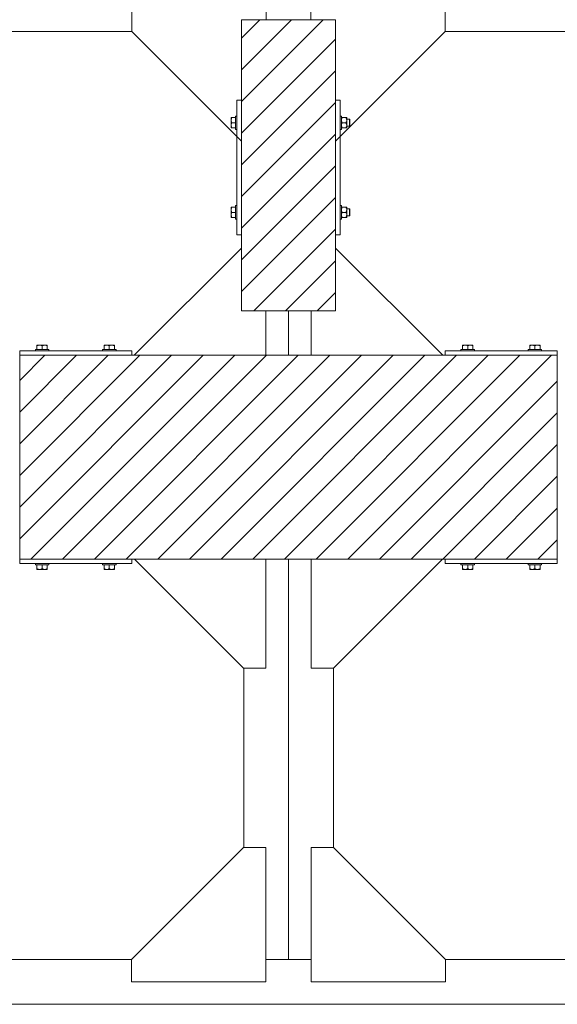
# Model space of a CAD drawing. Header units: millimetres. Extents: x -1413 to 6997, y -739331 to -733391.
# Tile 18 of 47: x 5525 to 5765, y -737951 to -737512. Entities that reach past the tile are written whole.
import ezdxf

# ---------------------------------------------------------------- set-up
doc = ezdxf.new("R2010")
doc.units = ezdxf.units.MM
doc.header["$MEASUREMENT"] = 0
for name, color, linetype, lineweight in [('Side Cradle Blocks', 7, 'Continuous', 0), ('Side Cradle Hydraulic Arm Support', 7, 'Continuous', 0), ('Side Cradle Stbd', 7, 'Continuous', 0), ('Side Slip Cradle Stbd', 7, 'Continuous', 0)]:
    doc.layers.add(name, color=color, linetype=linetype, lineweight=lineweight)

# ---------------------------------------------------------------- blocks, each defined once
blk = doc.blocks.new('*U107')
at = {"layer": 'Side Cradle Hydraulic Arm Support', "color": 7, "linetype": 'Continuous', "lineweight": 0}
blk.add_line((275.0109694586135, 316.6850334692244), (275.0109694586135, 1109.465289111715), dxfattribs=at)
at = {"layer": 'Side Cradle Hydraulic Arm Support', "color": 7, "linetype": 'Continuous', "lineweight": 0, "ltscale": 0.2000032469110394, "flags": 128}
blk.add_lwpolyline([(248.510933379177, 1409.465325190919), (225.0109694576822, 1409.465325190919), (225.0109694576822, 1109.465325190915), (275.0109694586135, 1109.465325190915), (520.0109333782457, 1354.465289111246)], dxfattribs=at)
blk = doc.blocks.new('*U108')
at = {"layer": 'Side Cradle Hydraulic Arm Support', "color": 7, "linetype": 'Continuous', "lineweight": 0}
blk.add_line((275.0109694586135, 316.6850334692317), (275.0109694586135, 1109.465289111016), dxfattribs=at)
at = {"layer": 'Side Cradle Hydraulic Arm Support', "color": 7, "linetype": 'Continuous', "lineweight": 0, "ltscale": 0.2000032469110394, "extrusion": (0, 0, -1), "flags": 128}
blk.add_lwpolyline([(-248.510933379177, 1409.465325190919), (-225.0109694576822, 1409.465325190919), (-225.0109694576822, 1109.465325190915), (-275.0109694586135, 1109.465325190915), (-520.0109333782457, 1354.465289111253)], dxfattribs=at)
blk = doc.blocks.new('*U101')
at = {"layer": 'Side Cradle Stbd', "color": 7, "linetype": 'Continuous', "lineweight": 0, "ltscale": 0.2000032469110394, "xscale": 0.2000032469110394, "yscale": 0.2000032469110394, "zscale": 0.2000032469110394, "rotation": 270}
blk.add_blockref('*U107', (-291.8877289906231, -1469.853403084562), dxfattribs=at)
at = {"layer": 'Side Cradle Stbd', "color": 7, "linetype": 'Continuous', "lineweight": 0, "ltscale": 0.2000032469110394, "extrusion": (0, 0, -1), "xscale": 0.2000032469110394, "yscale": 0.2000032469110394, "zscale": 0.2000032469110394, "rotation": 270}
blk.add_blockref('*U108', (-291.9078785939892, -1469.853403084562), dxfattribs=at)
blk = doc.blocks.new('*U59')
at = {"linetype": 'Continuous', "lineweight": 0}
h = blk.add_hatch(dxfattribs=at)
h.set_pattern_fill('HATCH', color=30, style=0, pattern_type=2)
h.set_pattern_definition([(45, (2843.244967, -1218.527028), (-7.071067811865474, 7.071067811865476), [])])
h.paths.add_polyline_path([(2874.366115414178, -1252.67975605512), (2874.366115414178, -1246.70796238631), (2874.366115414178, -1186.706988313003), (2874.366115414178, -1150.706403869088), (2873.366099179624, -1150.706403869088), (2853.36577448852, -1150.706403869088), (2833.365449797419, -1150.706403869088), (2832.365433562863, -1150.706403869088), (2832.365433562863, -1186.706988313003), (2832.365433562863, -1246.70796238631), (2832.365433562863, -1252.67975605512), (2832.365433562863, -1280.708514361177), (2843.308990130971, -1280.708514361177), (2853.36577448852, -1280.708514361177), (2863.422558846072, -1280.708514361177), (2874.366115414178, -1280.708514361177)])
h = blk.add_hatch(dxfattribs=at)
h.set_pattern_fill('HATCH', color=30, style=0, pattern_type=2)
h.set_pattern_definition([(45, (2844.865796, -1355.525779), (-7.071067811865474, 7.071067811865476), [])])
h.paths.add_polyline_path([(2973.367722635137, -1391.538631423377), (2973.367722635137, -1390.225360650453), (2973.367722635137, -1370.225035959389), (2973.367722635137, -1362.924916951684), (2973.367722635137, -1358.924852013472), (2973.367722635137, -1332.924425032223), (2973.367722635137, -1328.924360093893), (2973.367722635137, -1321.737490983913), (2973.367722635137, -1301.737166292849), (2973.367722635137, -1300.537139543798), (2933.126881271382, -1300.537146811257), (2923.366910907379, -1300.53714645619), (2922.223506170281, -1300.53714641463), (2863.422558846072, -1300.537144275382), (2853.36577448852, -1300.537143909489), (2843.308990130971, -1300.537143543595), (2784.508042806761, -1300.537141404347), (2783.364638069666, -1300.537141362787), (2733.36382634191, -1300.537139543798), (2733.36382634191, -1301.737166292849), (2733.36382634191, -1321.737490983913), (2733.36382634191, -1328.924360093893), (2733.36382634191, -1332.924425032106), (2733.363826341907, -1358.924852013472), (2733.363826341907, -1362.924916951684), (2733.363826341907, -1370.225035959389), (2733.363826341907, -1390.225360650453), (2733.363826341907, -1391.538624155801), (2783.364638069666, -1391.538624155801), (2784.621286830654, -1391.538624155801), (2843.308990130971, -1391.538624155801), (2853.394085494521, -1391.538624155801), (2863.422558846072, -1391.538624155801), (2922.110262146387, -1391.538624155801), (2923.366910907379, -1391.538624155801), (2933.126881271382, -1391.538624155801)])
at = {"color": 30, "linetype": 'Continuous', "lineweight": 0, "flags": 128}
for points in [[(2874.366115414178, -1252.67975605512), (2874.366115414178, -1246.70796238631), (2874.366115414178, -1186.706988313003), (2874.366115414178, -1150.706403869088), (2873.366099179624, -1150.706403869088), (2853.36577448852, -1150.706403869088), (2833.365449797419, -1150.706403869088), (2832.365433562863, -1150.706403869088), (2832.365433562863, -1186.706988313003), (2832.365433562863, -1246.70796238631), (2832.365433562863, -1252.67975605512), (2832.365433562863, -1280.708514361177), (2843.308990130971, -1280.708514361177), (2853.36577448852, -1280.708514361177), (2863.422558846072, -1280.708514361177), (2874.366115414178, -1280.708514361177), (2874.366115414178, -1252.67975605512)], [(2973.367722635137, -1391.538631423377), (2973.367722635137, -1390.225360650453), (2973.367722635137, -1370.225035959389), (2973.367722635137, -1362.924916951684), (2973.367722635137, -1358.924852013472), (2973.367722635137, -1332.924425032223), (2973.367722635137, -1328.924360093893), (2973.367722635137, -1321.737490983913), (2973.367722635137, -1301.737166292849), (2973.367722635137, -1300.537139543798), (2933.126881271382, -1300.537146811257), (2923.366910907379, -1300.53714645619), (2922.223506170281, -1300.53714641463), (2863.422558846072, -1300.537144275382), (2853.36577448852, -1300.537143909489), (2843.308990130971, -1300.537143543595), (2784.508042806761, -1300.537141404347), (2783.364638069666, -1300.537141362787), (2733.36382634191, -1300.537139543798), (2733.36382634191, -1301.737166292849), (2733.36382634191, -1321.737490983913), (2733.36382634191, -1328.924360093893), (2733.36382634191, -1332.924425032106), (2733.363826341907, -1358.924852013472), (2733.363826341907, -1362.924916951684), (2733.363826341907, -1370.225035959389), (2733.363826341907, -1390.225360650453), (2733.363826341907, -1391.538624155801), (2783.364638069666, -1391.538624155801), (2784.621286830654, -1391.538624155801), (2843.308990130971, -1391.538624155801), (2853.394085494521, -1391.538624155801), (2863.422558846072, -1391.538624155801), (2922.110262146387, -1391.538624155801), (2923.366910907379, -1391.538624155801), (2933.126881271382, -1391.538624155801), (2973.367722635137, -1391.538631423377)]]:
    blk.add_lwpolyline(points, close=True, dxfattribs=at)
at = {"layer": 'Side Cradle Blocks', "color": 7, "linetype": 'Continuous', "lineweight": 0}
for p, q in [((2874.366115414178, -1150.706403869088), (2832.365433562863, -1150.706403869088)), ((2832.365433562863, -1150.706403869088), (2832.365433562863, -1280.708514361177)), ((2874.366115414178, -1280.708514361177), (2874.366115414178, -1150.706403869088)), ((2830.365401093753, -1186.706988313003), (2832.365426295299, -1186.706988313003)), ((2830.365401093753, -1246.70796238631), (2830.365401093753, -1186.706988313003)), ((2876.366147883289, -1186.706988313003), (2874.366122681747, -1186.706988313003)), ((2876.366147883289, -1246.70796238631), (2876.366147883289, -1186.706988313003)), ((2827.765431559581, -1194.506749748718), (2827.765358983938, -1194.528521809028)), ((2827.765358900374, -1194.528561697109), (2827.765431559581, -1194.572167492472)), ((2827.765358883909, -1195.548822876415), (2827.765358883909, -1194.935612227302)), ((2827.765431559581, -1194.960464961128), (2827.765358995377, -1194.935650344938)), ((2827.765358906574, -1195.548994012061), (2827.765431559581, -1196.097596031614)), ((2827.921990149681, -1194.390495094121), (2828.123746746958, -1194.390495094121)), ((2827.927066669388, -1194.817771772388), (2828.123746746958, -1194.390495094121)), ((2828.123746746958, -1194.390495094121), (2829.765384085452, -1194.390495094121)), ((2876.966164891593, -1194.526371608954), (2876.966230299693, -1194.506749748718)), ((2877.009873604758, -1195.157229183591), (2876.966164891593, -1195.548757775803)), ((2876.966230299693, -1195.096514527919), (2876.966224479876, -1195.107117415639)), ((2877.122788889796, -1194.390495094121), (2877.324545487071, -1194.390495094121)), ((2878.999377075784, -1194.390495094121), (2877.324545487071, -1194.390495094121)), ((2878.999377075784, -1194.390495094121), (2879.196057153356, -1194.817771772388)), ((2879.357764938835, -1194.390495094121), (2879.322813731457, -1194.390495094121)), ((2879.357764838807, -1194.528521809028), (2879.357692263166, -1194.506749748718)), ((2879.357692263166, -1195.09651452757), (2879.357698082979, -1195.107117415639)), ((2879.357764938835, -1195.548822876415), (2879.357764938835, -1194.935612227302)), ((2879.357764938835, -1195.548822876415), (2879.357764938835, -1196.300090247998)), ((2827.765358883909, -1197.86547844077), (2827.765358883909, -1197.114211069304)), ((2827.765431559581, -1197.316705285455), (2827.765358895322, -1197.865392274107)), ((2827.765358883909, -1199.023806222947), (2827.765358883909, -1198.885749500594)), ((2827.765431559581, -1198.907551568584), (2827.765358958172, -1198.885771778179)), ((2827.813518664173, -1199.023806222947), (2827.765358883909, -1199.023806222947)), ((2828.123746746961, -1196.707150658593), (2827.915386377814, -1196.275535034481)), ((2828.123746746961, -1199.023806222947), (2827.915386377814, -1198.592190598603)), ((2827.927066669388, -1197.134427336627), (2828.123746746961, -1196.707150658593)), ((2828.123746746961, -1196.707150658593), (2829.765383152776, -1196.707150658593)), ((2829.76538408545, -1199.023806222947), (2828.123746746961, -1199.023806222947)), ((2829.765391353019, -1197.855219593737), (2829.765391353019, -1196.707150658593)), ((2877.009873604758, -1197.473884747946), (2876.966164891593, -1197.865413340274)), ((2876.966230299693, -1198.907551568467), (2876.966164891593, -1198.887929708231)), ((2877.014317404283, -1199.023806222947), (2876.966164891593, -1199.023806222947)), ((2876.966224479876, -1198.30718390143), (2876.966230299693, -1198.31778678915)), ((2877.116185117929, -1196.275535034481), (2877.324545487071, -1196.707150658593)), ((2877.116185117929, -1198.592190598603), (2877.324545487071, -1199.023806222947)), ((2877.324545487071, -1196.707150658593), (2878.999377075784, -1196.707150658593)), ((2877.324545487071, -1199.023806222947), (2878.999377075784, -1199.023806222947)), ((2878.999377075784, -1196.707150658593), (2879.196057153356, -1197.134427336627)), ((2879.201133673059, -1199.023806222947), (2878.999377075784, -1199.023806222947)), ((2879.201133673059, -1199.023806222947), (2879.208800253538, -1199.023806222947)), ((2879.221445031, -1196.247139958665), (2879.33281234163, -1195.844080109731)), ((2879.221445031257, -1198.56379552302), (2879.332812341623, -1198.160735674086)), ((2879.357692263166, -1198.317786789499), (2879.357698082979, -1198.30718390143)), ((2879.357692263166, -1198.907551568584), (2879.357764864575, -1198.885771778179)), ((2879.357764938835, -1197.86547844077), (2879.357764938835, -1198.478689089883)), ((2880.566216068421, -1197.838539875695), (2880.566216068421, -1197.31945409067)), ((2880.766219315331, -1197.69711622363), (2880.766219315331, -1197.24291616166)), ((2827.765358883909, -1234.391144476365), (2827.765358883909, -1234.529201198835)), ((2827.813518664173, -1234.391144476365), (2827.765358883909, -1234.391144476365)), ((2827.765358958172, -1234.529178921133), (2827.765431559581, -1234.507399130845)), ((2828.123746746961, -1234.391144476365), (2827.915386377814, -1234.822760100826)), ((2829.76538408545, -1234.391144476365), (2828.123746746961, -1234.391144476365)), ((2877.014317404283, -1234.391144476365), (2876.966164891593, -1234.391144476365)), ((2876.966230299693, -1234.507399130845), (2876.966164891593, -1234.527020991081)), ((2876.966230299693, -1235.097163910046), (2876.966224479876, -1235.107766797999)), ((2877.116185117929, -1234.822760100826), (2877.324545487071, -1234.391144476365)), ((2877.324545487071, -1234.391144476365), (2878.999377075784, -1234.391144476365)), ((2878.999377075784, -1234.391144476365), (2879.201133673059, -1234.391144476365)), ((2879.201133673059, -1234.391144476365), (2879.208800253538, -1234.391144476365)), ((2879.221445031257, -1234.85115517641), (2879.332812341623, -1235.254215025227)), ((2879.357692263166, -1234.507399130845), (2879.357764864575, -1234.529178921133)), ((2879.357698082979, -1235.107766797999), (2879.357692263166, -1235.097163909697)), ((2879.357764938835, -1235.549472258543), (2879.357764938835, -1234.936261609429)), ((2827.765358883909, -1235.549472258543), (2827.765358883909, -1236.300739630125)), ((2827.765358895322, -1235.549558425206), (2827.765431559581, -1236.098245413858)), ((2827.765431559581, -1237.317354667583), (2827.765358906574, -1237.865956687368)), ((2827.765358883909, -1237.866127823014), (2827.765358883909, -1238.479338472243)), ((2827.765358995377, -1238.479300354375), (2827.765431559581, -1238.454485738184)), ((2827.765431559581, -1238.842783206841), (2827.765358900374, -1238.886389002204)), ((2827.765431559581, -1238.908200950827), (2827.765358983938, -1238.886428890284)), ((2828.123746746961, -1236.707800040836), (2827.915386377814, -1237.139415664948)), ((2827.921990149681, -1239.024455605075), (2828.123746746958, -1239.024455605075)), ((2827.927066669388, -1236.28052336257), (2828.123746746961, -1236.707800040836)), ((2827.927066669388, -1238.597178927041), (2828.123746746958, -1239.024455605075)), ((2828.123746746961, -1236.707800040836), (2829.765383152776, -1236.707800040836)), ((2828.123746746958, -1239.024455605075), (2829.765384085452, -1239.024455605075)), ((2829.765391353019, -1235.559731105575), (2829.765391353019, -1236.707800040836)), ((2877.009873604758, -1235.941065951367), (2876.966164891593, -1235.549537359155)), ((2877.009873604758, -1238.257721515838), (2876.966164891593, -1237.86619292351)), ((2876.966230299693, -1238.908200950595), (2876.966164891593, -1238.888579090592)), ((2876.966224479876, -1238.307833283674), (2876.966230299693, -1238.318436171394)), ((2877.116185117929, -1237.139415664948), (2877.324545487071, -1236.707800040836)), ((2877.122788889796, -1239.024455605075), (2877.324545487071, -1239.024455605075)), ((2877.324545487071, -1236.707800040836), (2878.999377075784, -1236.707800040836)), ((2878.999377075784, -1239.024455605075), (2877.324545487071, -1239.024455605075)), ((2878.999377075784, -1236.707800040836), (2879.196057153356, -1236.28052336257)), ((2878.999377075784, -1239.024455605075), (2879.196057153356, -1238.597178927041)), ((2879.221445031, -1237.167810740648), (2879.33281234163, -1237.570870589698)), ((2879.357764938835, -1239.024455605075), (2879.322813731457, -1239.024455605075)), ((2879.357698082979, -1238.307833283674), (2879.357692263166, -1238.31843617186)), ((2879.357692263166, -1238.908200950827), (2879.357764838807, -1238.886428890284)), ((2879.357764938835, -1237.866127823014), (2879.357764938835, -1237.114860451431)), ((2879.357764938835, -1237.866127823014), (2879.357764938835, -1238.479338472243)), ((2880.566216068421, -1235.576410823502), (2880.566216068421, -1236.095496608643)), ((2880.766219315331, -1235.717834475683), (2880.766219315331, -1236.172034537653)), ((2832.365426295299, -1246.70796238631), (2830.365401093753, -1246.70796238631)), ((2874.366122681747, -1246.70796238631), (2876.366147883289, -1246.70796238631)), ((2832.365433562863, -1280.708514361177), (2874.366115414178, -1280.708514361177)), ((2741.047333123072, -1296.093703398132), (2741.047333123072, -1296.295459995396)), ((2741.474609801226, -1296.098779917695), (2741.047333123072, -1296.295459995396)), ((2741.047333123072, -1296.295459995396), (2741.047333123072, -1297.937097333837)), ((2741.163587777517, -1295.937144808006), (2741.185359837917, -1295.937072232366)), ((2741.229005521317, -1295.937144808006), (2741.185399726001, -1295.937072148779)), ((2742.205660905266, -1295.937072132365), (2741.592450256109, -1295.937072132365)), ((2741.592488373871, -1295.937072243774), (2741.617302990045, -1295.937144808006)), ((2742.754434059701, -1295.937144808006), (2742.205832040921, -1295.937072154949)), ((2743.363988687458, -1296.295459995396), (2742.932373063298, -1296.087099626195)), ((2743.791265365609, -1296.098779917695), (2743.363988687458, -1296.295459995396)), ((2743.363988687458, -1296.295459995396), (2743.363988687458, -1297.937096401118)), ((2744.522316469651, -1295.937072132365), (2743.771049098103, -1295.937072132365)), ((2744.522230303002, -1295.937072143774), (2743.973543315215, -1295.937144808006)), ((2745.680644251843, -1296.295459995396), (2745.249028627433, -1296.087099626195)), ((2745.680644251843, -1295.937072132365), (2745.542587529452, -1295.937072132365)), ((2745.542609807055, -1295.937072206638), (2745.5643895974, -1295.937144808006)), ((2745.680644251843, -1295.985231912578), (2745.680644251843, -1295.937072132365)), ((2745.680644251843, -1297.937097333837), (2745.680644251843, -1296.295459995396)), ((2771.047820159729, -1295.937072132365), (2771.185876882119, -1295.937072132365)), ((2771.047820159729, -1295.985231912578), (2771.047820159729, -1295.937072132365)), ((2771.047820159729, -1296.295459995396), (2771.479435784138, -1296.087099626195)), ((2771.047820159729, -1297.937097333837), (2771.047820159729, -1296.295459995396)), ((2771.164074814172, -1295.937144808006), (2771.185854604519, -1295.937072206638)), ((2772.206147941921, -1295.937072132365), (2772.957415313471, -1295.937072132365)), ((2772.754921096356, -1295.937144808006), (2772.206234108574, -1295.937072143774)), ((2772.937199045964, -1296.098779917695), (2773.364475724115, -1296.295459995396)), ((2773.364475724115, -1296.295459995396), (2773.796091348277, -1296.087099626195)), ((2773.364475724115, -1296.295459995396), (2773.364475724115, -1297.937096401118)), ((2774.522632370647, -1295.937072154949), (2773.974030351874, -1295.937144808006)), ((2774.522803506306, -1295.937072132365), (2775.136014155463, -1295.937072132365)), ((2775.11116142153, -1295.937144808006), (2775.135976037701, -1295.937072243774)), ((2775.253854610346, -1296.098779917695), (2775.681131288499, -1296.295459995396)), ((2775.54306468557, -1295.937072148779), (2775.499458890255, -1295.937144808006)), ((2775.564876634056, -1295.937144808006), (2775.543104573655, -1295.937072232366)), ((2775.681131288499, -1296.093703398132), (2775.681131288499, -1296.295459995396)), ((2775.681131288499, -1296.295459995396), (2775.681131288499, -1297.937097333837)), ((2931.050417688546, -1296.093703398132), (2931.050417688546, -1296.295459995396)), ((2931.477694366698, -1296.098779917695), (2931.050417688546, -1296.295459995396)), ((2931.050417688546, -1296.295459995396), (2931.050417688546, -1297.937097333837)), ((2931.166672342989, -1295.937144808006), (2931.18844440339, -1295.937072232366)), ((2931.232090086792, -1295.937144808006), (2931.188484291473, -1295.937072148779)), ((2932.208745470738, -1295.937072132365), (2931.595534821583, -1295.937072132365)), ((2931.595572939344, -1295.937072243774), (2931.620387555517, -1295.937144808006)), ((2932.757518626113, -1295.937144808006), (2932.208916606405, -1295.937072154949)), ((2933.126881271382, -1296.179508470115), (2932.93545762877, -1296.087099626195)), ((2933.774133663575, -1295.937072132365), (2933.126881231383, -1295.937072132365)), ((2933.367073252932, -1296.295459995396), (2933.126881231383, -1296.179508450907)), ((2933.79434993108, -1296.098779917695), (2933.367073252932, -1296.295459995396)), ((2933.367073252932, -1296.295459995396), (2933.367073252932, -1297.937096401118)), ((2934.525401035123, -1295.937072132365), (2933.774133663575, -1295.937072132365)), ((2934.525314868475, -1295.937072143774), (2933.976627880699, -1295.937144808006)), ((2935.683728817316, -1296.295459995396), (2935.252113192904, -1296.087099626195)), ((2935.683728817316, -1295.937072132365), (2935.545672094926, -1295.937072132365)), ((2935.545694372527, -1295.937072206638), (2935.567474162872, -1295.937144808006)), ((2935.683728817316, -1295.985231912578), (2935.683728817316, -1295.937072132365)), ((2935.683728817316, -1297.937097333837), (2935.683728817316, -1296.295459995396)), ((2961.050904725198, -1295.937072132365), (2961.188961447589, -1295.937072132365)), ((2961.050904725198, -1295.985231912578), (2961.050904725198, -1295.937072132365)), ((2961.050904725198, -1296.295459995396), (2961.482520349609, -1296.087099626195)), ((2961.050904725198, -1297.937097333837), (2961.050904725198, -1296.295459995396)), ((2961.167159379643, -1295.937144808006), (2961.188939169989, -1295.937072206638)), ((2962.209232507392, -1295.937072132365), (2962.96049987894, -1295.937072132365)), ((2962.758005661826, -1295.937144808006), (2962.209318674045, -1295.937072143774)), ((2962.940283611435, -1296.098779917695), (2963.367560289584, -1296.295459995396)), ((2963.367560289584, -1296.295459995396), (2963.799175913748, -1296.087099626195)), ((2963.367560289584, -1296.295459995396), (2963.367560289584, -1297.937096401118)), ((2964.525716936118, -1295.937072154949), (2963.977114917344, -1295.937144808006)), ((2964.525888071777, -1295.937072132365), (2965.139098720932, -1295.937072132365)), ((2965.114245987, -1295.937144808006), (2965.139060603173, -1295.937072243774)), ((2965.256939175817, -1296.098779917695), (2965.684215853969, -1296.295459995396)), ((2965.546149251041, -1295.937072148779), (2965.502543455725, -1295.937144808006)), ((2965.567961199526, -1295.937144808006), (2965.546189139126, -1295.937072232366)), ((2965.684215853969, -1296.093703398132), (2965.684215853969, -1296.295459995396)), ((2965.684215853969, -1296.295459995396), (2965.684215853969, -1297.937097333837)), ((2733.36382634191, -1300.537139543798), (2733.36382634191, -1298.537114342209)), ((2733.36382634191, -1298.537114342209), (2783.364638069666, -1298.537114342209)), ((2733.363826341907, -1300.537146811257), (2933.126881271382, -1300.537146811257)), ((2733.363826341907, -1391.538624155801), (2733.363826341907, -1300.537146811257)), ((2744.51205762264, -1297.937104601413), (2743.363988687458, -1297.937104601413)), ((2772.21640678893, -1297.937104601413), (2773.364475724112, -1297.937104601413)), ((2783.364638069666, -1298.537114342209), (2783.364638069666, -1300.537139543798)), ((2933.126881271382, -1298.537114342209), (2923.366910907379, -1298.537114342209)), ((2923.366910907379, -1298.537114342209), (2923.366910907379, -1300.537139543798)), ((2933.126881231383, -1297.937104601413), (2933.367073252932, -1297.937104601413)), ((2973.367722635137, -1298.537114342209), (2933.126881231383, -1298.537114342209)), ((2933.126881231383, -1300.537146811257), (2973.367722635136, -1300.537146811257)), ((2934.515142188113, -1297.937104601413), (2933.367073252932, -1297.937104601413)), ((2962.219491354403, -1297.937104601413), (2963.367560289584, -1297.937104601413)), ((2973.367722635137, -1300.537139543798), (2973.367722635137, -1298.537114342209)), ((2973.367722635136, -1300.537146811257), (2973.367722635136, -1391.538624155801)), ((2933.126881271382, -1391.538624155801), (2733.363826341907, -1391.538624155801)), ((2733.36382634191, -1391.538631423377), (2733.36382634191, -1393.538656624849)), ((2783.364638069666, -1393.538656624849), (2783.364638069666, -1391.538631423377)), ((2923.366910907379, -1393.538656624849), (2923.366910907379, -1391.538631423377)), ((2973.367722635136, -1391.538624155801), (2933.126881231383, -1391.538624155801)), ((2973.367722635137, -1391.538631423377), (2973.367722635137, -1393.538656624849)), ((2733.36382634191, -1393.538656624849), (2783.364638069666, -1393.538656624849)), ((2741.047333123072, -1395.780310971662), (2741.047333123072, -1394.138673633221)), ((2741.047333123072, -1395.982067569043), (2741.047333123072, -1395.780310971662)), ((2741.474609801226, -1395.976991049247), (2741.047333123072, -1395.780310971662)), ((2741.163587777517, -1396.138626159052), (2741.185359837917, -1396.138698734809)), ((2741.185399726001, -1396.138698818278), (2741.229005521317, -1396.138626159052)), ((2742.205660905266, -1396.138698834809), (2741.592450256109, -1396.138698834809)), ((2741.617302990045, -1396.138626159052), (2741.592488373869, -1396.138698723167)), ((2742.205832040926, -1396.138698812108), (2742.754434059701, -1396.138626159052)), ((2743.363988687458, -1395.780310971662), (2742.932373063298, -1395.988671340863)), ((2744.51205762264, -1394.138666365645), (2743.363988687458, -1394.138666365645)), ((2743.363988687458, -1395.780310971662), (2743.363988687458, -1394.138674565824)), ((2743.791265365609, -1395.976991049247), (2743.363988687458, -1395.780310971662)), ((2744.522316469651, -1396.138698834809), (2743.771049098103, -1396.138698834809)), ((2743.973543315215, -1396.138626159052), (2744.522230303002, -1396.138698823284)), ((2745.680644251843, -1395.780310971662), (2745.249028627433, -1395.988671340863)), ((2745.680644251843, -1396.138698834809), (2745.542587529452, -1396.138698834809)), ((2745.5643895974, -1396.138626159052), (2745.542609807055, -1396.13869876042)), ((2745.680644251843, -1394.138673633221), (2745.680644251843, -1395.780310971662)), ((2745.680644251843, -1396.090539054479), (2745.680644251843, -1396.138698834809)), ((2771.047820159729, -1394.138673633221), (2771.047820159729, -1395.780310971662)), ((2771.047820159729, -1395.780310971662), (2771.479435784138, -1395.988671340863)), ((2771.047820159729, -1396.090539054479), (2771.047820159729, -1396.138698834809)), ((2771.047820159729, -1396.138698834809), (2771.185876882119, -1396.138698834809)), ((2771.185854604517, -1396.13869876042), (2771.164074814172, -1396.138626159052)), ((2772.206147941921, -1396.138698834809), (2772.957415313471, -1396.138698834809)), ((2772.206234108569, -1396.138698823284), (2772.754921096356, -1396.138626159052)), ((2772.21640678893, -1394.138666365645), (2773.364475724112, -1394.138666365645)), ((2772.937199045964, -1395.976991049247), (2773.364475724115, -1395.780310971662)), ((2773.364475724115, -1395.780310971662), (2773.364475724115, -1394.138674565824)), ((2773.364475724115, -1395.780310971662), (2773.796091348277, -1395.988671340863)), ((2773.974030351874, -1396.138626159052), (2774.522632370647, -1396.138698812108)), ((2774.522803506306, -1396.138698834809), (2775.136014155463, -1396.138698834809)), ((2775.135976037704, -1396.138698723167), (2775.11116142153, -1396.138626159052)), ((2775.253854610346, -1395.976991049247), (2775.681131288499, -1395.780310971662)), ((2775.499458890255, -1396.138626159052), (2775.54306468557, -1396.138698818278)), ((2775.564876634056, -1396.138626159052), (2775.543104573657, -1396.138698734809)), ((2775.681131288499, -1395.780310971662), (2775.681131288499, -1394.138673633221)), ((2775.681131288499, -1395.982067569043), (2775.681131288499, -1395.780310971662)), ((2933.126881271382, -1393.538656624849), (2923.366910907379, -1393.538656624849)), ((2931.050417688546, -1395.780310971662), (2931.050417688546, -1394.138673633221)), ((2931.050417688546, -1395.982067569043), (2931.050417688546, -1395.780310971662)), ((2931.477694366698, -1395.976991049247), (2931.050417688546, -1395.780310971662)), ((2931.166672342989, -1396.138626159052), (2931.188444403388, -1396.138698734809)), ((2931.188484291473, -1396.138698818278), (2931.232090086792, -1396.138626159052)), ((2932.208745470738, -1396.138698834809), (2931.595534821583, -1396.138698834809)), ((2931.620387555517, -1396.138626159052), (2931.595572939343, -1396.138698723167)), ((2932.208916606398, -1396.138698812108), (2932.757518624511, -1396.138626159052)), ((2933.126881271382, -1395.896262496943), (2932.935457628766, -1395.988671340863)), ((2973.367722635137, -1393.538656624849), (2933.126881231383, -1393.538656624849)), ((2933.367073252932, -1394.138666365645), (2933.126881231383, -1394.138666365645)), ((2933.367073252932, -1395.780310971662), (2933.126881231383, -1395.896262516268)), ((2933.126881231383, -1396.138698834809), (2933.774133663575, -1396.138698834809)), ((2934.515142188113, -1394.138666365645), (2933.367073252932, -1394.138666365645)), ((2933.367073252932, -1395.780310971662), (2933.367073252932, -1394.138674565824)), ((2933.79434993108, -1395.976991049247), (2933.367073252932, -1395.780310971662)), ((2934.525401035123, -1396.138698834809), (2933.774133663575, -1396.138698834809)), ((2933.976627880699, -1396.138626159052), (2934.525314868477, -1396.138698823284)), ((2935.683728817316, -1395.780310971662), (2935.252113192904, -1395.988671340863)), ((2935.683728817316, -1396.138698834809), (2935.545672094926, -1396.138698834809)), ((2935.567474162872, -1396.138626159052), (2935.545694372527, -1396.13869876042)), ((2935.683728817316, -1394.138673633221), (2935.683728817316, -1395.780310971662)), ((2935.683728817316, -1396.090539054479), (2935.683728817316, -1396.138698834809)), ((2961.050904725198, -1394.138673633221), (2961.050904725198, -1395.780310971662)), ((2961.050904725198, -1395.780310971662), (2961.482520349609, -1395.988671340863)), ((2961.050904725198, -1396.090539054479), (2961.050904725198, -1396.138698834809)), ((2961.050904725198, -1396.138698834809), (2961.188961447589, -1396.138698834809)), ((2961.188939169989, -1396.13869876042), (2961.167159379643, -1396.138626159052)), ((2962.209232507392, -1396.138698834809), (2962.96049987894, -1396.138698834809)), ((2962.20931867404, -1396.138698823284), (2962.758005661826, -1396.138626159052)), ((2962.219491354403, -1394.138666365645), (2963.367560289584, -1394.138666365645)), ((2962.940283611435, -1395.976991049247), (2963.367560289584, -1395.780310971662)), ((2963.367560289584, -1395.780310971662), (2963.367560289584, -1394.138674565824)), ((2963.367560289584, -1395.780310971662), (2963.799175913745, -1395.988671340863)), ((2963.977114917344, -1396.138626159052), (2964.525716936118, -1396.138698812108)), ((2964.525888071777, -1396.138698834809), (2965.139098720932, -1396.138698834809)), ((2965.139060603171, -1396.138698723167), (2965.114245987, -1396.138626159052)), ((2965.256939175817, -1395.976991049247), (2965.684215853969, -1395.780310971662)), ((2965.502543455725, -1396.138626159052), (2965.546149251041, -1396.138698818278)), ((2965.567961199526, -1396.138626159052), (2965.546189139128, -1396.138698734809)), ((2965.684215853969, -1395.780310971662), (2965.684215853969, -1394.138673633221)), ((2965.684215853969, -1395.982067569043), (2965.684215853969, -1395.780310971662))]:
    blk.add_line(p, q, dxfattribs=at)
at = {"layer": 'Side Cradle Blocks', "color": 7, "linetype": 'Continuous', "lineweight": 0, "flags": 128}
for points in [[(2827.921990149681, -1194.390495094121), (2827.914747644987, -1194.390495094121), (2827.800310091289, -1194.390495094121), (2827.765358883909, -1194.390495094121), (2827.765358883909, -1194.528551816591), (2827.765358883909, -1194.935612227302)], [(2827.927066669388, -1194.817771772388), (2827.866727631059, -1194.948855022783), (2827.809074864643, -1195.157229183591), (2827.765358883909, -1195.548822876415), (2827.771684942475, -1195.69719053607), (2827.79031148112, -1195.844080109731), (2827.90167879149, -1196.247139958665), (2827.915386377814, -1196.275535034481)], [(2827.765358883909, -1195.548822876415), (2827.765358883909, -1196.300090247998), (2827.765358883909, -1197.114211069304)], [(2829.765391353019, -1196.707150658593), (2829.765391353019, -1195.559081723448), (2829.765391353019, -1194.585795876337), (2829.76539135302, -1193.93546706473), (2829.76539135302, -1193.707101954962), (2830.365393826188, -1193.707101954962)], [(2876.366155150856, -1193.707101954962), (2876.966157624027, -1193.707101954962), (2876.966157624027, -1193.93546706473), (2876.966157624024, -1194.585795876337), (2876.966157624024, -1195.559081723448), (2876.966157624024, -1196.707150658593), (2876.966157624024, -1197.855219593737), (2876.966157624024, -1198.828505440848), (2876.966157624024, -1199.478834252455), (2876.966157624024, -1199.707199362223), (2876.366155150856, -1199.707199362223)], [(2877.122788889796, -1194.390495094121), (2877.115546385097, -1194.390495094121), (2877.001108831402, -1194.390495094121), (2876.966164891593, -1194.390495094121)], [(2877.116185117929, -1196.275535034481), (2877.102477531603, -1196.247139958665), (2876.991110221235, -1195.844080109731), (2876.972483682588, -1195.69719053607), (2876.966164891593, -1195.548993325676)], [(2877.009873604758, -1195.157229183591), (2877.067526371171, -1194.948855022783), (2877.127865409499, -1194.817771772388), (2877.324545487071, -1194.390495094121)], [(2878.999377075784, -1194.390495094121), (2879.201133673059, -1194.390495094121), (2879.208376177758, -1194.390495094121), (2879.322813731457, -1194.390495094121)], [(2879.196057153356, -1194.817771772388), (2879.256396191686, -1194.948855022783), (2879.314048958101, -1195.157229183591), (2879.357764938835, -1195.548822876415), (2879.351438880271, -1195.69719053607), (2879.33281234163, -1195.844080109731)], [(2879.357764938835, -1194.390495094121), (2879.357764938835, -1194.528551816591), (2879.357764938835, -1194.935612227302)], [(2879.357772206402, -1195.107124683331), (2880.566216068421, -1195.107124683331), (2880.766219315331, -1195.307127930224), (2880.766219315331, -1195.413698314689), (2880.766219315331, -1195.717185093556), (2880.766219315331, -1196.171385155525), (2880.766219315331, -1196.707150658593), (2880.766219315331, -1197.24291616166)], [(2880.566216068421, -1195.107124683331), (2880.566216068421, -1195.228919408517), (2880.566216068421, -1195.575761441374), (2880.566216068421, -1196.094847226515), (2880.566216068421, -1196.707150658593), (2880.566216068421, -1197.31945409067)], [(2827.927066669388, -1197.134427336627), (2827.866727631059, -1197.265510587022), (2827.809074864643, -1197.473884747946), (2827.765358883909, -1197.86547844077), (2827.771684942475, -1198.013846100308), (2827.79031148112, -1198.160735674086), (2827.90167879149, -1198.563795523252), (2827.915386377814, -1198.592190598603)], [(2827.765358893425, -1197.865406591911), (2827.765358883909, -1197.86547844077), (2827.765358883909, -1198.478689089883), (2827.765358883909, -1198.885749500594)], [(2827.813518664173, -1199.023806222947), (2827.914323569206, -1199.023806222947), (2827.921990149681, -1199.023806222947), (2828.123746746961, -1199.023806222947)], [(2830.365393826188, -1199.707199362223), (2829.765391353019, -1199.707199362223), (2829.765391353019, -1199.478834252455), (2829.765391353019, -1198.828505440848), (2829.765391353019, -1197.855219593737)], [(2877.116185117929, -1198.592190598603), (2877.102477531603, -1198.563795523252), (2876.991110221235, -1198.160735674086), (2876.972483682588, -1198.013846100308), (2876.966164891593, -1197.865648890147)], [(2877.009873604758, -1197.473884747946), (2877.067526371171, -1197.265510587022), (2877.127865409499, -1197.134427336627), (2877.324545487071, -1196.707150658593)], [(2877.014317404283, -1199.023806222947), (2877.115122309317, -1199.023806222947), (2877.122788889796, -1199.023806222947), (2877.324545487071, -1199.023806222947)], [(2879.221445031, -1196.247139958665), (2879.207737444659, -1196.275535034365), (2878.999377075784, -1196.707150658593)], [(2879.221445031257, -1198.56379552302), (2879.207737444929, -1198.592190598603), (2878.999377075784, -1199.023806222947)], [(2879.196057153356, -1197.134427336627), (2879.256396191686, -1197.265510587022), (2879.314048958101, -1197.473884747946), (2879.357764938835, -1197.86547844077), (2879.351438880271, -1198.013846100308), (2879.332812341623, -1198.160735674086)], [(2879.357764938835, -1198.478689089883), (2879.357764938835, -1198.885749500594), (2879.357764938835, -1199.023806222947), (2879.309605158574, -1199.023806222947), (2879.208800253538, -1199.023806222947)], [(2879.357764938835, -1197.86547844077), (2879.357764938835, -1197.114211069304), (2879.357764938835, -1196.300090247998)], [(2880.766219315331, -1197.69711622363), (2880.766219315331, -1198.00060300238), (2880.766219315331, -1198.107173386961), (2880.566216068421, -1198.307176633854), (2879.357772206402, -1198.307176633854)], [(2880.566216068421, -1197.838539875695), (2880.566216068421, -1198.185381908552), (2880.566216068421, -1198.307176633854)], [(2827.765358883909, -1234.529201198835), (2827.765358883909, -1234.936261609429), (2827.765358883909, -1235.549472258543), (2827.765358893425, -1235.549544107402)], [(2827.915386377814, -1234.822760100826), (2827.90167879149, -1234.851155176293), (2827.79031148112, -1235.254215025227), (2827.771684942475, -1235.401104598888), (2827.765358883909, -1235.549472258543), (2827.809074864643, -1235.941065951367), (2827.866727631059, -1236.149440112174), (2827.927066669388, -1236.28052336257)], [(2828.123746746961, -1234.391144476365), (2827.921990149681, -1234.391144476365), (2827.914323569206, -1234.391144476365), (2827.813518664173, -1234.391144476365)], [(2829.765391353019, -1235.559731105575), (2829.765391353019, -1234.586445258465), (2829.765391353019, -1233.936116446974), (2829.765391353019, -1233.70775133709), (2830.365393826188, -1233.70775133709)], [(2876.366155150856, -1233.70775133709), (2876.966157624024, -1233.70775133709), (2876.966157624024, -1233.936116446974), (2876.966157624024, -1234.586445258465), (2876.966157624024, -1235.559731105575), (2876.966157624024, -1236.707800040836), (2876.966157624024, -1237.855868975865), (2876.966157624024, -1238.829154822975), (2876.966157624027, -1239.479483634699), (2876.966157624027, -1239.707848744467), (2876.366155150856, -1239.707848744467)], [(2876.966164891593, -1235.549301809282), (2876.972483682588, -1235.401104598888), (2876.991110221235, -1235.254215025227), (2877.102477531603, -1234.851155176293), (2877.116185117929, -1234.822760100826)], [(2877.324545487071, -1234.391144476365), (2877.122788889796, -1234.391144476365), (2877.115122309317, -1234.391144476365), (2877.014317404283, -1234.391144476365)], [(2878.999377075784, -1234.391144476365), (2879.207737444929, -1234.822760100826), (2879.221445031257, -1234.85115517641)], [(2879.208800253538, -1234.391144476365), (2879.309605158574, -1234.391144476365), (2879.357764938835, -1234.391144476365), (2879.357764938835, -1234.529201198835), (2879.357764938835, -1234.936261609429)], [(2879.357772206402, -1235.107774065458), (2880.566216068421, -1235.107774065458), (2880.766219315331, -1235.307777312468), (2880.766219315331, -1235.414347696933), (2880.766219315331, -1235.717834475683)], [(2880.566216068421, -1235.107774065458), (2880.566216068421, -1235.229568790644), (2880.566216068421, -1235.576410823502)], [(2827.765358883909, -1236.300739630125), (2827.765358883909, -1237.114860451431), (2827.765358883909, -1237.866127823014)], [(2827.915386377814, -1237.139415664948), (2827.90167879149, -1237.167810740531), (2827.79031148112, -1237.570870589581), (2827.771684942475, -1237.717760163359), (2827.765358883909, -1237.866127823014), (2827.809074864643, -1238.257721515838), (2827.866727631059, -1238.466095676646), (2827.927066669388, -1238.597178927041)], [(2827.765358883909, -1238.479338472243), (2827.765358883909, -1238.886398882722), (2827.765358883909, -1239.024455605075), (2827.800310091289, -1239.024455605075), (2827.914747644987, -1239.024455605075), (2827.921990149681, -1239.024455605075)], [(2830.365393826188, -1239.707848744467), (2829.76539135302, -1239.707848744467), (2829.76539135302, -1239.479483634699), (2829.765391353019, -1238.829154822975), (2829.765391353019, -1237.855868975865), (2829.765391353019, -1236.707800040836)], [(2876.966164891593, -1237.865957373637), (2876.972483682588, -1237.717760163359), (2876.991110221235, -1237.570870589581), (2877.102477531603, -1237.167810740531), (2877.116185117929, -1237.139415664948)], [(2876.966164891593, -1239.024455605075), (2877.001108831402, -1239.024455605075), (2877.115546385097, -1239.024455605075), (2877.122788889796, -1239.024455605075)], [(2877.324545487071, -1236.707800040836), (2877.127865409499, -1236.28052336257), (2877.067526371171, -1236.149440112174), (2877.009873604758, -1235.941065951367)], [(2877.324545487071, -1239.024455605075), (2877.127865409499, -1238.597178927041), (2877.067526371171, -1238.466095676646), (2877.009873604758, -1238.257721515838)], [(2878.999377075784, -1236.707800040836), (2879.207737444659, -1237.139415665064), (2879.221445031, -1237.167810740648)], [(2879.322813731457, -1239.024455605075), (2879.208376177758, -1239.024455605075), (2879.201133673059, -1239.024455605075), (2878.999377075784, -1239.024455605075)], [(2879.332812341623, -1235.254215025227), (2879.351438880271, -1235.401104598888), (2879.357764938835, -1235.549472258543), (2879.314048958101, -1235.941065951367), (2879.256396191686, -1236.149440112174), (2879.196057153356, -1236.28052336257)], [(2879.33281234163, -1237.570870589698), (2879.351438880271, -1237.717760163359), (2879.357764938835, -1237.866127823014), (2879.314048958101, -1238.257721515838), (2879.256396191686, -1238.466095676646), (2879.196057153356, -1238.597178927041)], [(2879.357764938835, -1237.114860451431), (2879.357764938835, -1236.300739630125), (2879.357764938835, -1235.549472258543)], [(2879.357764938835, -1238.479338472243), (2879.357764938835, -1238.886398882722), (2879.357764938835, -1239.024455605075)], [(2880.766219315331, -1236.172034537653), (2880.766219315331, -1236.707800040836), (2880.766219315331, -1237.243565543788), (2880.766219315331, -1237.697765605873), (2880.766219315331, -1238.001252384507), (2880.766219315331, -1238.107822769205), (2880.566216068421, -1238.307826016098), (2879.357772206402, -1238.307826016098)], [(2880.566216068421, -1236.095496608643), (2880.566216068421, -1236.707800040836), (2880.566216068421, -1237.320103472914), (2880.566216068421, -1237.839189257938), (2880.566216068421, -1238.186031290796), (2880.566216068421, -1238.307826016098)], [(2741.592450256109, -1295.937072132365), (2741.185389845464, -1295.937072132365), (2741.047333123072, -1295.937072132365), (2741.047333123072, -1295.972023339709), (2741.047333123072, -1296.086460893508), (2741.047333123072, -1296.093703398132)], [(2742.932373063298, -1296.087099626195), (2742.903977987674, -1296.07339203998), (2742.500918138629, -1295.962024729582), (2742.354028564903, -1295.943398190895), (2742.205660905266, -1295.937072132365), (2741.814067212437, -1295.980788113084), (2741.605693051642, -1296.038440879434), (2741.474609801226, -1296.098779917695)], [(2743.771049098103, -1295.937072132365), (2742.956928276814, -1295.937072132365), (2742.205660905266, -1295.937072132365)], [(2745.249028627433, -1296.087099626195), (2745.22063355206, -1296.07339203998), (2744.817573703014, -1295.962024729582), (2744.670684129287, -1295.943398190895), (2744.522316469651, -1295.937072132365), (2744.130722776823, -1295.980788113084), (2743.922348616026, -1296.038440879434), (2743.791265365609, -1296.098779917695)], [(2745.542587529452, -1295.937072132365), (2745.135527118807, -1295.937072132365), (2744.522316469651, -1295.937072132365), (2744.522244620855, -1295.937072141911)], [(2745.680644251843, -1296.295459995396), (2745.680644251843, -1296.093703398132), (2745.680644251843, -1296.086036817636), (2745.680644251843, -1295.985231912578)], [(2771.047820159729, -1295.985231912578), (2771.047820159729, -1296.086036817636), (2771.047820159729, -1296.093703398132), (2771.047820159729, -1296.295459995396)], [(2772.206219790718, -1295.937072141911), (2772.206147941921, -1295.937072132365), (2771.592937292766, -1295.937072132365), (2771.185876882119, -1295.937072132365)], [(2772.937199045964, -1296.098779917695), (2772.806115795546, -1296.038440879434), (2772.59774163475, -1295.980788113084), (2772.206147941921, -1295.937072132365), (2772.057780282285, -1295.943398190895), (2771.910890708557, -1295.962024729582), (2771.507830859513, -1296.07339203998), (2771.479435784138, -1296.087099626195)], [(2774.522803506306, -1295.937072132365), (2773.771536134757, -1295.937072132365), (2772.957415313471, -1295.937072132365)], [(2775.253854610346, -1296.098779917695), (2775.122771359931, -1296.038440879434), (2774.914397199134, -1295.980788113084), (2774.522803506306, -1295.937072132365), (2774.374435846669, -1295.943398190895), (2774.227546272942, -1295.962024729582), (2773.824486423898, -1296.07339203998), (2773.796091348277, -1296.087099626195)], [(2775.681131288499, -1296.093703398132), (2775.681131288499, -1296.086460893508), (2775.681131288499, -1295.972023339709), (2775.681131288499, -1295.937072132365), (2775.543074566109, -1295.937072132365), (2775.136014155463, -1295.937072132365)], [(2931.595534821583, -1295.937072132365), (2931.188474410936, -1295.937072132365), (2931.050417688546, -1295.937072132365), (2931.050417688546, -1295.972023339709), (2931.050417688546, -1296.086460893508), (2931.050417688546, -1296.093703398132)], [(2932.93545762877, -1296.087099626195), (2932.907062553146, -1296.07339203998), (2932.504002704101, -1295.962024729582), (2932.357113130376, -1295.943398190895), (2932.208745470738, -1295.937072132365), (2931.817151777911, -1295.980788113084), (2931.608777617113, -1296.038440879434), (2931.477694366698, -1296.098779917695)], [(2933.126881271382, -1295.937072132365), (2932.960012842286, -1295.937072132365), (2932.208745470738, -1295.937072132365)], [(2935.252113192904, -1296.087099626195), (2935.223718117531, -1296.07339203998), (2934.820658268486, -1295.962024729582), (2934.67376869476, -1295.943398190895), (2934.525401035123, -1295.937072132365), (2934.133807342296, -1295.980788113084), (2933.925433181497, -1296.038440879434), (2933.79434993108, -1296.098779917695)], [(2935.545672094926, -1295.937072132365), (2935.138611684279, -1295.937072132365), (2934.525401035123, -1295.937072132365), (2934.525329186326, -1295.937072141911)], [(2935.683728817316, -1296.295459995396), (2935.683728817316, -1296.093703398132), (2935.683728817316, -1296.086036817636), (2935.683728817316, -1295.985231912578)], [(2961.050904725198, -1295.985231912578), (2961.050904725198, -1296.086036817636), (2961.050904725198, -1296.093703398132), (2961.050904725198, -1296.295459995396)], [(2962.209304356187, -1295.937072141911), (2962.209232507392, -1295.937072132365), (2961.596021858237, -1295.937072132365), (2961.188961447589, -1295.937072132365)], [(2962.940283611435, -1296.098779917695), (2962.809200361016, -1296.038440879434), (2962.600826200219, -1295.980788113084), (2962.209232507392, -1295.937072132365), (2962.060864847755, -1295.943398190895), (2961.913975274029, -1295.962024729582), (2961.510915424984, -1296.07339203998), (2961.482520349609, -1296.087099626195)], [(2964.525888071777, -1295.937072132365), (2963.774620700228, -1295.937072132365), (2962.96049987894, -1295.937072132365)], [(2965.256939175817, -1296.098779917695), (2965.125855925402, -1296.038440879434), (2964.917481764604, -1295.980788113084), (2964.525888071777, -1295.937072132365), (2964.377520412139, -1295.943398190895), (2964.230630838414, -1295.962024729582), (2963.827570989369, -1296.07339203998), (2963.799175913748, -1296.087099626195)], [(2965.684215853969, -1296.093703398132), (2965.684215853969, -1296.086460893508), (2965.684215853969, -1295.972023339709), (2965.684215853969, -1295.937072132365), (2965.54615913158, -1295.937072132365), (2965.139098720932, -1295.937072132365)], [(2740.363939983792, -1298.537107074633), (2740.363939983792, -1297.937104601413), (2740.592305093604, -1297.937104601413), (2741.242633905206, -1297.937104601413), (2742.215919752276, -1297.937104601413), (2743.363988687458, -1297.937104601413)], [(2744.51205762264, -1297.937104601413), (2745.485343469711, -1297.937104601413), (2746.135672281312, -1297.937104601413), (2746.364037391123, -1297.937104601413), (2746.364037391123, -1298.537107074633)], [(2770.364427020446, -1298.537107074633), (2770.364427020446, -1297.937104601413), (2770.592792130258, -1297.937104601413), (2771.243120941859, -1297.937104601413), (2772.21640678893, -1297.937104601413)], [(2773.364475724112, -1297.937104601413), (2774.512544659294, -1297.937104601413), (2775.485830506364, -1297.937104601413), (2776.136159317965, -1297.937104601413), (2776.364524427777, -1297.937104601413), (2776.364524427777, -1298.537107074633)], [(2930.367024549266, -1298.537107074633), (2930.367024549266, -1297.937104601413), (2930.595389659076, -1297.937104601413), (2931.245718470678, -1297.937104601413), (2932.219004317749, -1297.937104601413), (2933.126881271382, -1297.937104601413)], [(2934.515142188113, -1297.937104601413), (2935.488428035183, -1297.937104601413), (2936.138756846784, -1297.937104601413), (2936.367121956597, -1297.937104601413), (2936.367121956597, -1298.537107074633)], [(2960.367511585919, -1298.537107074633), (2960.367511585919, -1297.937104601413), (2960.59587669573, -1297.937104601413), (2961.246205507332, -1297.937104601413), (2962.219491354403, -1297.937104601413)], [(2963.367560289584, -1297.937104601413), (2964.515629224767, -1297.937104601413), (2965.488915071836, -1297.937104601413), (2966.139243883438, -1297.937104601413), (2966.367608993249, -1297.937104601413), (2966.367608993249, -1298.537107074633)], [(2743.363988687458, -1394.138666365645), (2742.215919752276, -1394.138666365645), (2741.242633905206, -1394.138666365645), (2740.592305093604, -1394.138666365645), (2740.363939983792, -1394.138666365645), (2740.363939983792, -1393.538663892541)], [(2741.047333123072, -1395.982067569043), (2741.047333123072, -1395.989310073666), (2741.047333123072, -1396.103747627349), (2741.047333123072, -1396.138698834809), (2741.185389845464, -1396.138698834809), (2741.592450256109, -1396.138698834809)], [(2741.474609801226, -1395.976991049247), (2741.605693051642, -1396.037330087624), (2741.814067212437, -1396.094982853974), (2742.205660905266, -1396.138698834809), (2742.354028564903, -1396.132372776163), (2742.500918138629, -1396.113746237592), (2742.903977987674, -1396.002378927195), (2742.932373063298, -1395.988671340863)], [(2742.205660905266, -1396.138698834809), (2742.956928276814, -1396.138698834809), (2743.771049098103, -1396.138698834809)], [(2743.791265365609, -1395.976991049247), (2743.922348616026, -1396.037330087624), (2744.130722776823, -1396.094982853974), (2744.522316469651, -1396.138698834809), (2744.670684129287, -1396.132372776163), (2744.817573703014, -1396.113746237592), (2745.22063355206, -1396.002378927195), (2745.249028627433, -1395.988671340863)], [(2746.364037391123, -1393.538663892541), (2746.364037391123, -1394.138666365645), (2746.135672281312, -1394.138666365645), (2745.485343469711, -1394.138666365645), (2744.51205762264, -1394.138666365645)], [(2744.522244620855, -1396.138698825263), (2744.522316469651, -1396.138698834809), (2745.135527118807, -1396.138698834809), (2745.542587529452, -1396.138698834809)], [(2745.680644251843, -1396.090539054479), (2745.680644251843, -1395.989734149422), (2745.680644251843, -1395.982067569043), (2745.680644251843, -1395.780310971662)], [(2772.21640678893, -1394.138666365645), (2771.243120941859, -1394.138666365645), (2770.592792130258, -1394.138666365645), (2770.364427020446, -1394.138666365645), (2770.364427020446, -1393.538663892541)], [(2771.047820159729, -1395.780310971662), (2771.047820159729, -1395.982067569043), (2771.047820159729, -1395.989734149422), (2771.047820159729, -1396.090539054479)], [(2771.185876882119, -1396.138698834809), (2771.592937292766, -1396.138698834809), (2772.206147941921, -1396.138698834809), (2772.206219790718, -1396.138698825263)], [(2771.479435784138, -1395.988671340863), (2771.507830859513, -1396.002378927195), (2771.910890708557, -1396.113746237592), (2772.057780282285, -1396.132372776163), (2772.206147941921, -1396.138698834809), (2772.59774163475, -1396.094982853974), (2772.806115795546, -1396.037330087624), (2772.937199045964, -1395.976991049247)], [(2772.957415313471, -1396.138698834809), (2773.771536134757, -1396.138698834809), (2774.522803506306, -1396.138698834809)], [(2776.364524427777, -1393.538663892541), (2776.364524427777, -1394.138666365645), (2776.136159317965, -1394.138666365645), (2775.485830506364, -1394.138666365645), (2774.512544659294, -1394.138666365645), (2773.364475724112, -1394.138666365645)], [(2773.796091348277, -1395.988671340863), (2773.824486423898, -1396.002378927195), (2774.227546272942, -1396.113746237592), (2774.374435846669, -1396.132372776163), (2774.522803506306, -1396.138698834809), (2774.914397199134, -1396.094982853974), (2775.122771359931, -1396.037330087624), (2775.253854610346, -1395.976991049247)], [(2775.136014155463, -1396.138698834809), (2775.543074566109, -1396.138698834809), (2775.681131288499, -1396.138698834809), (2775.681131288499, -1396.103747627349), (2775.681131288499, -1395.989310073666), (2775.681131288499, -1395.982067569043)], [(2933.126881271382, -1394.138666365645), (2932.219004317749, -1394.138666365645), (2931.245718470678, -1394.138666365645), (2930.595389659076, -1394.138666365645), (2930.367024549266, -1394.138666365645), (2930.367024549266, -1393.538663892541)], [(2931.050417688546, -1395.982067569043), (2931.050417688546, -1395.989310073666), (2931.050417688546, -1396.103747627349), (2931.050417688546, -1396.138698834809), (2931.188474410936, -1396.138698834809), (2931.595534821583, -1396.138698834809)], [(2931.477694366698, -1395.976991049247), (2931.608777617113, -1396.037330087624), (2931.817151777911, -1396.094982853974), (2932.208745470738, -1396.138698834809), (2932.357113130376, -1396.132372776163), (2932.504002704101, -1396.113746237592), (2932.907062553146, -1396.002378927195), (2932.935457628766, -1395.988671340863)], [(2932.208745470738, -1396.138698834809), (2932.960012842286, -1396.138698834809), (2933.126881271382, -1396.138698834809)], [(2933.79434993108, -1395.976991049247), (2933.925433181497, -1396.037330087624), (2934.133807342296, -1396.094982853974), (2934.525401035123, -1396.138698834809), (2934.67376869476, -1396.132372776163), (2934.820658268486, -1396.113746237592), (2935.223718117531, -1396.002378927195), (2935.252113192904, -1395.988671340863)], [(2936.367121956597, -1393.538663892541), (2936.367121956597, -1394.138666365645), (2936.138756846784, -1394.138666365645), (2935.488428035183, -1394.138666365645), (2934.515142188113, -1394.138666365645)], [(2934.525329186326, -1396.138698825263), (2934.525401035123, -1396.138698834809), (2935.138611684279, -1396.138698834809), (2935.545672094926, -1396.138698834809)], [(2935.683728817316, -1396.090539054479), (2935.683728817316, -1395.989734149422), (2935.683728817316, -1395.982067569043), (2935.683728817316, -1395.780310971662)], [(2962.219491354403, -1394.138666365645), (2961.246205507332, -1394.138666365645), (2960.59587669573, -1394.138666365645), (2960.367511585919, -1394.138666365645), (2960.367511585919, -1393.538663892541)], [(2961.050904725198, -1395.780310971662), (2961.050904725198, -1395.982067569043), (2961.050904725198, -1395.989734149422), (2961.050904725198, -1396.090539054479)], [(2961.188961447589, -1396.138698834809), (2961.596021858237, -1396.138698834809), (2962.209232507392, -1396.138698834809), (2962.209304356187, -1396.138698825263)], [(2961.482520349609, -1395.988671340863), (2961.510915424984, -1396.002378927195), (2961.913975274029, -1396.113746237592), (2962.060864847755, -1396.132372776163), (2962.209232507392, -1396.138698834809), (2962.600826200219, -1396.094982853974), (2962.809200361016, -1396.037330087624), (2962.940283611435, -1395.976991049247)], [(2962.96049987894, -1396.138698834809), (2963.774620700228, -1396.138698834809), (2964.525888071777, -1396.138698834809)], [(2966.367608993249, -1393.538663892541), (2966.367608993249, -1394.138666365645), (2966.139243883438, -1394.138666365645), (2965.488915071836, -1394.138666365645), (2964.515629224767, -1394.138666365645), (2963.367560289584, -1394.138666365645)], [(2963.799175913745, -1395.988671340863), (2963.827570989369, -1396.002378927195), (2964.230630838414, -1396.113746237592), (2964.377520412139, -1396.132372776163), (2964.525888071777, -1396.138698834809), (2964.917481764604, -1396.094982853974), (2965.125855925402, -1396.037330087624), (2965.256939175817, -1395.976991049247)], [(2965.139098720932, -1396.138698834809), (2965.54615913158, -1396.138698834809), (2965.684215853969, -1396.138698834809), (2965.684215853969, -1396.103747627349), (2965.684215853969, -1395.989310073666), (2965.684215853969, -1395.982067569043)]]:
    blk.add_lwpolyline(points, dxfattribs=at)
at = {"layer": 'Side Cradle Stbd', "color": 7, "linetype": 'Continuous', "lineweight": 0, "ltscale": 0.2000032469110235}
for p, q in [((2784.508042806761, -1300.537139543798), (2832.365426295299, -1252.67975605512)), ((2922.223506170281, -1300.537139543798), (2874.366122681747, -1252.67975605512)), ((2843.308990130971, -1280.708521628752), (2843.308990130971, -1300.537139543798)), ((2863.422558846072, -1280.708521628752), (2863.422558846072, -1300.537139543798)), ((2843.308990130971, -1440.22617237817), (2843.308990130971, -1391.538631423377)), ((2863.422558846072, -1440.22617237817), (2863.422558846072, -1391.538631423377))]:
    blk.add_line(p, q, dxfattribs=at)
at = {"layer": 'Side Cradle Stbd', "color": 7, "linetype": 'Continuous', "lineweight": 0}
for p, q in [((2853.36577448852, -1300.537139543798), (2853.36577448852, -1280.708521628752)), ((2853.394085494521, -1570.270981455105), (2853.394085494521, -1391.538631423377)), ((2833.393760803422, -1520.270162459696), (2833.393760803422, -1440.226179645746)), ((2873.394410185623, -1520.270162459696), (2873.394410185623, -1440.226179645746)), ((2493.359937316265, -1570.270981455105), (2783.308008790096, -1570.270981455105)), ((2843.308997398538, -1570.270981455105), (2863.422551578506, -1570.270981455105)), ((2923.423540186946, -1570.270981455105), (2933.126881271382, -1570.270981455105)), ((2933.126881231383, -1570.270981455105), (3213.428233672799, -1570.270981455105)), ((2050.381049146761, -1590.271306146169), (2933.126881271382, -1590.271306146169)), ((2933.126881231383, -1590.271306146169), (3656.350499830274, -1590.271306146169))]:
    blk.add_line(p, q, dxfattribs=at)
at = {"layer": 'Side Cradle Stbd', "color": 7, "linetype": 'Continuous', "lineweight": 0, "ltscale": 0.2000032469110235, "flags": 128}
for points in [[(2784.621286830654, -1391.538631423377), (2833.308827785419, -1440.22617237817), (2843.308990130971, -1440.22617237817)], [(2922.110262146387, -1391.538631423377), (2873.422721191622, -1440.22617237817), (2863.422558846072, -1440.22617237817)], [(2843.308990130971, -1520.270169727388), (2843.308990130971, -1580.271143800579), (2783.308016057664, -1580.271143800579), (2783.308016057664, -1570.270981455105), (2833.308827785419, -1520.270169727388), (2843.308990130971, -1520.270169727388)], [(2863.422558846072, -1520.270169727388), (2863.422558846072, -1580.271143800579), (2923.42353291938, -1580.271143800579), (2923.42353291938, -1570.270981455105), (2873.422721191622, -1520.270169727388), (2863.422558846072, -1520.270169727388)]]:
    blk.add_lwpolyline(points, dxfattribs=at)
at = {"layer": 'Side Cradle Stbd', "color": 7, "linetype": 'Continuous', "lineweight": 0, "ltscale": 0.2000032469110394}
blk.add_blockref('*U101', (2853.355699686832, 368.8500000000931), dxfattribs=at)

msp = doc.modelspace()

# ---------------------------------------------------------------- block references
at = {"layer": 'Side Slip Cradle Stbd', "color": 7, "linetype": 'Continuous', "lineweight": 0}
msp.add_blockref('*U59', (2791.75, -736360.8500000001), dxfattribs=at)

doc.saveas('drawing.dxf')
